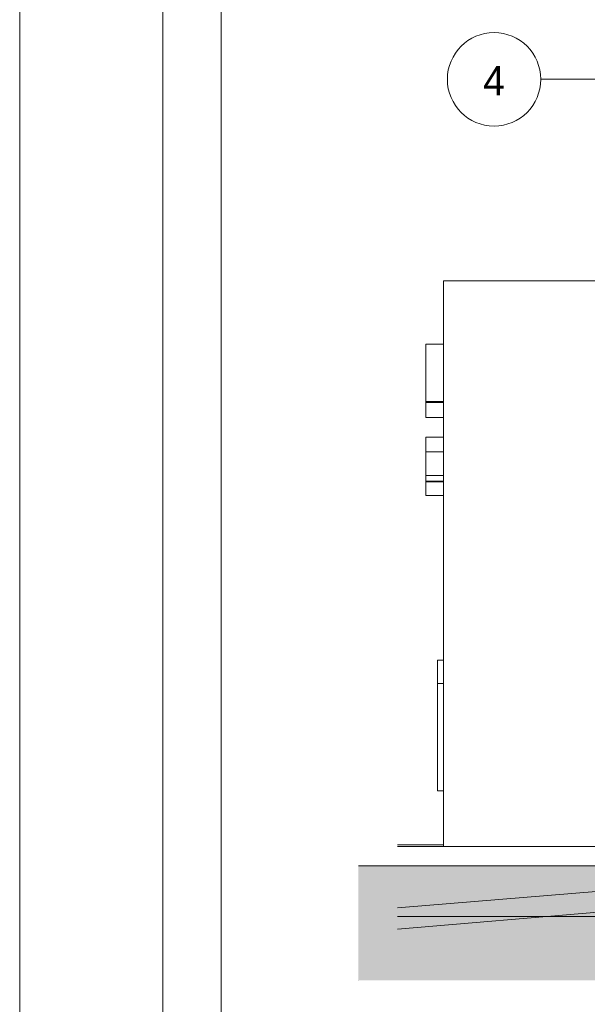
# Model space of a CAD drawing. Header units: millimetres. Extents: x 0 to 1357, y -1 to 841.
# Tile 2 of 43: x 0 to 97, y 183 to 352. Entities that reach past the tile are written whole.
import ezdxf
from ezdxf.enums import TextEntityAlignment as Align
from ezdxf.xclip import XClip

# ---------------------------------------------------------------- set-up
doc = ezdxf.new("R2010")
doc.units = ezdxf.units.MM
doc.header["$MEASUREMENT"] = 0
doc.header["$XCLIPFRAME"] = 0
for name, color, linetype in [('Cobertura.ARQ', 7, 'Continuous'), ('Desenho 2D - Geral', 7, 'Continuous'), ('Desenho 2D - Geral.2D', 7, 'Continuous'), ('Interior - Mobiliário .ARQ', 7, 'Continuous'), ('Laje.ARQ', 7, 'Continuous'), ('Parede.ARQ', 7, 'Continuous')]:
    doc.layers.add(name, color=color, linetype=linetype)
doc.styles.add('GENERATED_STYLE_3', font='txt')

# ---------------------------------------------------------------- blocks, each defined once
blk = doc.blocks.new('Título Desenho Linear 21[3]', base_point=(73.29547641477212, 429.6188230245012))
at = {"color": 7, "linetype": 'Continuous', "lineweight": 0}
blk.add_line((89.29547641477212, 341.6188230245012), (173.2954764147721, 341.6188230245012), dxfattribs=at)
for radius, start, end in [(7.999999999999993, 0, 180), (8.000000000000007, 180, 0)]:
    blk.add_arc((81.29547641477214, 341.6188230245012), radius, start, end, dxfattribs=at)
at = {"color": 7, "lineweight": 0, "style": 'GENERATED_STYLE_3'}
blk.add_attdef('AC_DrawingName', text='', height=5, dxfattribs=at).set_placement((162.6298677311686, 350.4608511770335), align=Align.TOP_RIGHT)
blk.add_attdef('DUMMY_186', text='', height=5, dxfattribs=at).set_placement((81.29547641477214, 341.3941671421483), align=Align.MIDDLE_CENTER)
blk.add_attdef('AC_DrawingScale', text='', height=5, dxfattribs=at).set_placement((158.5629939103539, 333.3614905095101), align=Align.BOTTOM_RIGHT)
blk = doc.blocks.new('Desenho_4_4', base_point=(424.7631797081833, 210.5022291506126))
at = {"layer": 'Cobertura.ARQ', "linetype": 'Continuous', "lineweight": 0}
blk.add_hatch(color=157, dxfattribs=at).paths.add_polyline_path([(64.75000420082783, 196.0516275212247), (99.79170715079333, 198.9706013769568), (99.4928621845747, 202.5581760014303), (64.75000420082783, 199.6640959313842)])
at = {"layer": 'Desenho 2D - Geral', "linetype": 'Continuous', "lineweight": 0}
h = blk.add_hatch(dxfattribs=at)
h.set_pattern_fill('Terra_0004', color=52, style=0, pattern_type=2)
h.set_pattern_definition([(44.99999999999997, (424.7631797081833, 210.5022291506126), (-2.757716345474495, 2.757716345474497), []), (44.99999999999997, (423.8439409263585, 211.4214679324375), (-5.515432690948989, 5.515432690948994), []), (44.99999999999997, (422.9247021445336, 212.3407067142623), (-5.515432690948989, 5.515432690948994), []), (135.0000000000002, (422.0054633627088, 213.2599454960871), (0.9192387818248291, 0.9192387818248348), [3.899999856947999, -3.899999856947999])])
h.paths.add_polyline_path([(58.05218541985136, 187.2578166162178), (888.9443879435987, 187.2578166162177), (907.909860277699, 187.2578166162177), (907.909860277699, 204.0784787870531), (888.9443879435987, 204.0784787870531), (888.9443879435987, 206.8875995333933), (58.05218541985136, 206.8875995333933)])
at = {"layer": 'Cobertura.ARQ', "color": 7, "linetype": 'Continuous', "lineweight": 0}
for p, q in [((99.4928621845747, 202.5581760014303), (64.75000420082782, 199.6640959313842)), ((99.79170715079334, 198.9706013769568), (64.75000420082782, 196.0516275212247))]:
    blk.add_line(p, q, dxfattribs=at)
at = {"layer": 'Desenho 2D - Geral', "color": 9, "linetype": 'Continuous', "lineweight": 0}
for p, q in [((58.05218541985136, 206.8875995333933), (888.9443879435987, 206.8875995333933)), ((888.9443879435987, 187.2578166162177), (58.05218541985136, 187.2578166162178))]:
    blk.add_line(p, q, dxfattribs=at)
at = {"layer": 'Interior - Mobiliário .ARQ', "color": 8, "linetype": 'Continuous', "lineweight": 0}
for p, q in [((69.61269559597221, 286.4068416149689), (69.61269559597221, 296.2262701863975)), ((72.61269559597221, 296.2262701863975), (69.61269559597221, 296.2262701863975)), ((69.61269559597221, 286.353032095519), (69.61269559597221, 286.4068416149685)), ((72.61269559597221, 286.4068416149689), (69.61269559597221, 286.4068416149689)), ((69.61269559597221, 286.2751035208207), (69.61269559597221, 286.353032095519)), ((69.61269559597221, 286.2491273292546), (69.61269559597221, 286.2751035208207)), ((69.61269559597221, 283.6845559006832), (69.61269559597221, 286.249127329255)), ((72.61269559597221, 286.2491273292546), (69.61269559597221, 286.2491273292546)), ((72.61269559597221, 283.6845559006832), (69.61269559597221, 283.6845559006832)), ((69.61269559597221, 277.7776577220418), (69.61269559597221, 280.3216577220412)), ((72.61269559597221, 280.3216577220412), (69.61269559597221, 280.3216577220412)), ((69.61269559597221, 277.7169612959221), (69.61269559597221, 277.7776577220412)), ((72.61269559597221, 277.7776577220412), (69.61269559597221, 277.7776577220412)), ((69.61269559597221, 277.5348720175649), (69.61269559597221, 277.7169612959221)), ((69.61269559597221, 277.2313898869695), (69.61269559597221, 277.5348720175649)), ((69.61269559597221, 276.8065149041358), (69.61269559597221, 277.2313898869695)), ((69.61269559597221, 276.2715506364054), (69.61269559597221, 276.8065149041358)), ((69.61269559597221, 275.6378006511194), (69.61269559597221, 276.2715506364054)), ((69.61269559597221, 274.905264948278), (69.61269559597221, 275.6378006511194)), ((69.61269559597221, 274.0739435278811), (69.61269559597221, 274.905264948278)), ((69.61269559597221, 273.7525148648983), (69.61269559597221, 274.0739435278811)), ((69.61269559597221, 273.0333660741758), (69.61269559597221, 273.7525148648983)), ((72.61269559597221, 273.7525148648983), (69.61269559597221, 273.7525148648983)), ((69.61269559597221, 272.7993720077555), (69.61269559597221, 273.0333660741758)), ((69.61269559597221, 272.6416577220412), (69.61269559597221, 272.7993720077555)), ((72.61269559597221, 272.7993720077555), (69.61269559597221, 272.7993720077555)), ((69.61269559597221, 271.9681994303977), (69.61269559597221, 272.6416577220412)), ((72.61269559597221, 272.6416577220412), (69.61269559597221, 272.6416577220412)), ((69.61269559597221, 271.4033958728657), (69.61269559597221, 271.9681994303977)), ((69.61269559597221, 270.9472470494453), (69.61269559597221, 271.4033958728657)), ((69.61269559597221, 270.6123958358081), (69.61269559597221, 270.9472470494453)), ((69.61269559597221, 270.4114851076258), (69.61269559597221, 270.6123958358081)), ((69.61269559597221, 270.3445148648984), (69.61269559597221, 270.4114851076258)), ((72.61269559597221, 270.3445148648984), (69.61269559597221, 270.3445148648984))]:
    blk.add_line(p, q, dxfattribs=at)
at = {"layer": 'Laje.ARQ', "color": 8, "linetype": 'Continuous', "lineweight": 0}
for p, q in [((64.75000420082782, 210.5022291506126), (72.61269559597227, 210.5022291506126)), ((64.75000420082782, 210.2022291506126), (136.4928618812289, 210.2022291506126)), ((64.75000420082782, 198.2022291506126), (353.0063135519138, 198.2022291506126))]:
    blk.add_line(p, q, dxfattribs=at)
at = {"layer": 'Parede.ARQ', "color": 8, "linetype": 'Continuous', "lineweight": 0}
for p, q in [((740.0258049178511, 307.1022291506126), (72.61269559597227, 307.1022291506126)), ((72.61269559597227, 307.1022291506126), (72.61269559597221, 242.1022291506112)), ((71.61269559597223, 242.1022291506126), (72.61269559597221, 242.1022291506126)), ((71.61269559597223, 238.1022291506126), (71.61269559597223, 242.1022291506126)), ((72.61269559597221, 242.1022291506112), (72.61269559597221, 219.7022291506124)), ((71.61269559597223, 219.7022291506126), (71.61269559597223, 238.1022291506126)), ((72.61269559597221, 238.1022291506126), (71.61269559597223, 238.1022291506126)), ((72.61269559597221, 219.7022291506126), (71.61269559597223, 219.7022291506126)), ((72.61269559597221, 219.7022291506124), (72.61269559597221, 210.2022291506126))]:
    blk.add_line(p, q, dxfattribs=at)

msp = doc.modelspace()

# ---------------------------------------------------------------- linework, layer by layer
at = {"layer": 'Desenho 2D - Geral.2D', "color": 7, "linetype": 'Continuous', "lineweight": 0}
for p, q in [((0, 841), (0, 0)), ((24.51159168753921, 841), (24.51159168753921, 0)), ((34.51096336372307, 830.887901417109), (34.51096336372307, 9.88789747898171))]:
    msp.add_line(p, q, dxfattribs=at)

# ---------------------------------------------------------------- block references
at = {"color": 7, "linetype": 'Continuous', "lineweight": 0}
msp.add_blockref('Título Desenho Linear 21[3]', (73.29547641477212, 429.6188230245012), dxfattribs=at).add_auto_attribs({'AC_DrawingName': 'CORTE', 'AC_DrawingScale': '1:50', 'DUMMY_186': '4'})
ref = msp.add_blockref('Desenho_4_4', (424.7631797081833, 210.5022291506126), dxfattribs=at)
XClip(ref).set_block_clipping_path([(58.05218541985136, 187.2578166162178), (917.9847928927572, 324.0654905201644)])

doc.saveas('drawing.dxf')
